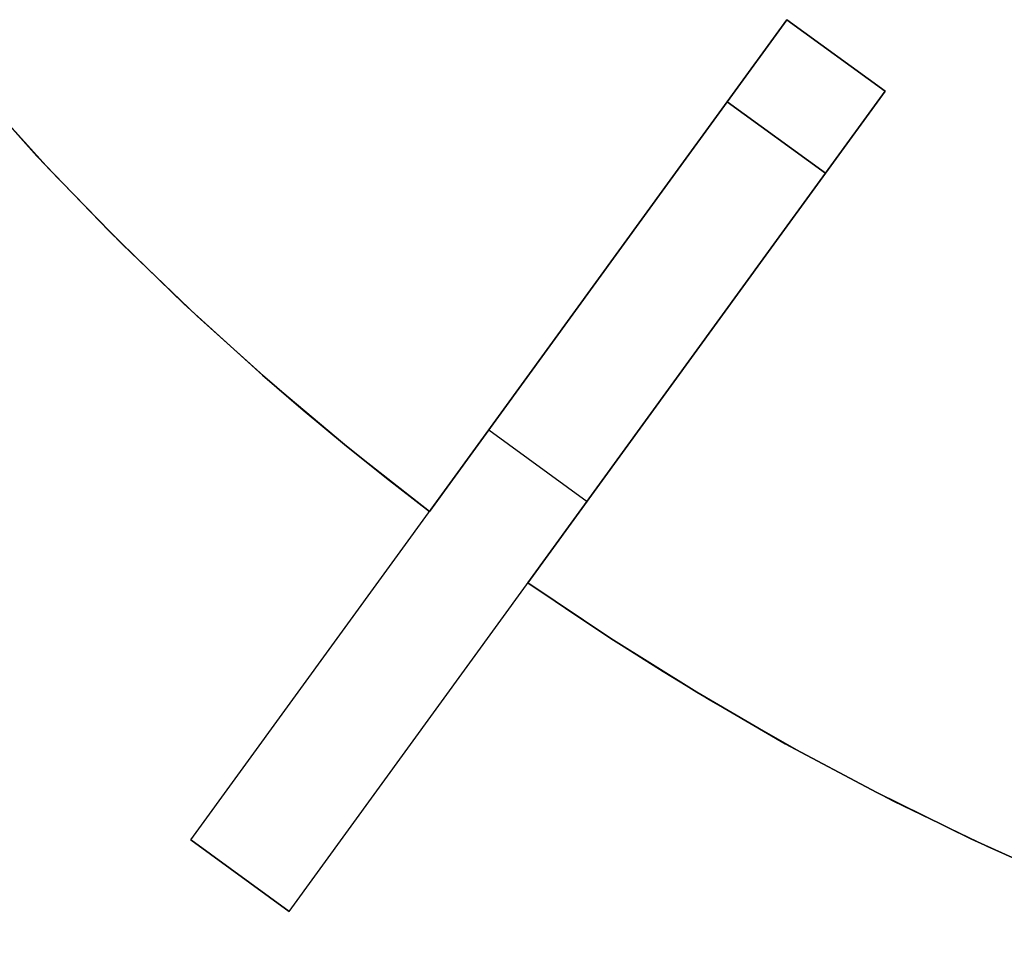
# Model space of a CAD drawing. Header units: millimetres. Extents: x 390 to 1070, y -130 to 550.
# Tile 2 of 57: x 508 to 606, y -73 to 19. Entities that reach past the tile are written whole.
import ezdxf

# ---------------------------------------------------------------- set-up
doc = ezdxf.new("R2010")
doc.units = ezdxf.units.MM

msp = doc.modelspace()

# ---------------------------------------------------------------- linework, layer by layer
at = {"extrusion": (2.27273e-05, -3.59965e-06, 1)}
for points in [[(520.774, 277.983), (518.55, 270.713), (516.578, 263.371), (514.862, 255.965), (513.402, 248.504), (512.201, 240.997), (511.26, 233.453), (510.58, 225.882), (510.162, 218.291), (510.007, 210.69), (510.115, 203.089), (510.485, 195.495), (511.117, 187.919), (512.01, 180.37), (513.164, 172.856), (514.577, 165.386), (516.247, 157.969), (518.172, 150.615), (520.351, 143.331), (522.779, 136.127), (525.455, 129.012), (528.376, 121.993), (531.537, 115.079), (534.935, 108.278), (538.566, 101.599), (542.425, 95.049), (546.509, 88.637), (550.812, 82.369), (555.328, 76.254), (560.053, 70.299), (564.982, 64.51), (570.107, 58.896), (575.423, 53.461), (580.924, 48.214), (586.603, 43.159), (592.453, 38.304), (598.467, 33.654), (604.638, 29.215), (610.959, 24.991), (617.423, 20.989), (624.02, 17.212), (630.744, 13.665), (637.587, 10.352), (644.54, 7.279), (651.595, 4.447), (658.744, 1.86), (665.978, -0.478), (673.288, -2.564), (680.667, -4.397), (688.103, -5.974), (695.591, -7.292), (703.119, -8.352), (710.679, -9.15), (718.262, -9.687), (725.859, -9.962), (733.462, -9.974), (741.06, -9.723), (748.645, -9.21), (756.207, -8.435), (763.739, -7.399), (771.23, -6.104), (778.672, -4.551), (786.056, -2.741), (793.373, -0.678), (800.614, 1.637), (807.771, 4.201), (814.835, 7.011), (821.797, 10.063), (828.65, 13.354), (835.386, 16.88), (841.995, 20.636), (848.471, 24.618), (854.805, 28.822), (860.991, 33.242), (867.019, 37.873), (872.885, 42.71), (878.579, 47.746), (884.097, 52.976), (889.43, 58.394), (894.573, 63.993), (899.519, 69.766), (904.263, 75.706), (908.799, 81.807), (913.121, 88.061), (917.225, 94.461), (921.105, 100.998), (924.757, 107.666), (928.176, 114.456), (931.359, 121.36), (934.301, 128.369), (937, 135.477), (939.451, 142.673), (941.652, 149.95), (943.601, 157.298), (945.294, 164.709), (946.73, 172.175), (947.908, 179.685), (948.825, 187.232), (949.481, 194.806), (949.875, 202.398), (950.006, 209.999)], [(520.766, 277.984), (518.542, 270.714), (516.57, 263.372), (514.854, 255.966), (513.394, 248.505), (512.193, 240.999), (511.252, 233.455), (510.572, 225.883), (510.154, 218.292), (509.999, 210.691), (510.107, 203.09), (510.477, 195.497), (511.109, 187.921), (512.003, 180.371), (513.156, 172.857), (514.569, 165.387), (516.239, 157.971), (518.164, 150.616), (520.343, 143.333), (522.771, 136.129), (525.447, 129.013), (528.368, 121.994), (531.529, 115.08), (534.927, 108.279), (538.558, 101.6), (542.417, 95.051), (546.501, 88.638), (550.804, 82.371), (555.32, 76.256), (560.046, 70.3), (564.974, 64.512), (570.099, 58.897), (575.415, 53.462), (580.916, 48.215), (586.595, 43.161), (592.445, 38.306), (598.459, 33.656), (604.63, 29.216), (610.952, 24.992), (617.415, 20.99), (624.012, 17.213), (630.737, 13.666), (637.579, 10.354), (644.532, 7.28), (651.588, 4.448), (658.736, 1.862), (665.97, -0.476), (673.281, -2.563), (680.659, -4.396), (688.096, -5.972), (695.583, -7.291), (703.111, -8.35), (710.671, -9.149), (718.254, -9.686), (725.852, -9.961), (733.454, -9.973), (741.052, -9.722), (748.637, -9.209), (756.2, -8.434), (763.731, -7.398), (771.222, -6.103), (778.664, -4.55), (786.048, -2.74), (793.365, -0.676), (800.606, 1.639), (807.763, 4.203), (814.827, 7.012), (821.789, 10.064), (828.642, 13.355), (835.378, 16.881), (841.987, 20.637), (848.463, 24.619), (854.797, 28.823), (860.983, 33.243), (867.011, 37.874), (872.877, 42.711), (878.571, 47.747), (884.089, 52.978), (889.422, 58.395), (894.565, 63.994), (899.511, 69.767), (904.255, 75.708), (908.791, 81.808), (913.113, 88.062), (917.217, 94.462), (921.097, 100.999), (924.749, 107.667), (928.168, 114.457), (931.351, 121.361), (934.294, 128.371), (936.992, 135.478), (939.443, 142.674), (941.644, 149.951), (943.593, 157.299), (945.286, 164.711), (946.722, 172.176), (947.9, 179.686), (948.817, 187.233), (949.473, 194.807), (949.867, 202.399), (949.998, 210)]]:
    msp.add_lwpolyline(points, dxfattribs=at)
at = {"extrusion": (-2.27273e-05, 3.59965e-06, 1)}
for points in [[(949.994, 210.001), (949.863, 202.4), (949.469, 194.808), (948.813, 187.234), (947.896, 179.687), (946.718, 172.177), (945.282, 164.711), (943.589, 157.3), (941.64, 149.951), (939.439, 142.675), (936.988, 135.479), (934.29, 128.371), (931.347, 121.362), (928.164, 114.458), (924.745, 107.668), (921.093, 101), (917.213, 94.463), (913.109, 88.063), (908.787, 81.809), (904.251, 75.708), (899.507, 69.768), (894.561, 63.995), (889.418, 58.396), (884.085, 52.978), (878.567, 47.748), (872.873, 42.712), (867.007, 37.875), (860.979, 33.244), (854.793, 28.824), (848.459, 24.62), (841.983, 20.638), (835.374, 16.881), (828.638, 13.356), (821.785, 10.065), (814.823, 7.013), (807.759, 4.203), (800.602, 1.639), (793.361, -0.676), (786.044, -2.739), (778.66, -4.549), (771.218, -6.102), (763.727, -7.398), (756.196, -8.433), (748.633, -9.208), (741.048, -9.721), (733.45, -9.972), (725.848, -9.96), (718.25, -9.685), (710.667, -9.148), (703.107, -8.35), (695.579, -7.291), (688.092, -5.972), (680.655, -4.395), (673.277, -2.562), (665.966, -0.476), (658.732, 1.862), (651.584, 4.449), (644.528, 7.28), (637.575, 10.354), (630.733, 13.667), (624.008, 17.213), (617.411, 20.99), (610.948, 24.993), (604.626, 29.217), (598.455, 33.656), (592.441, 38.306), (586.591, 43.161), (580.912, 48.216), (575.411, 53.463), (570.095, 58.897), (564.97, 64.512), (560.042, 70.301), (555.316, 76.256), (550.8, 82.371), (546.497, 88.639), (542.413, 95.051), (538.554, 101.601), (534.923, 108.28), (531.525, 115.081), (528.364, 121.995), (525.443, 129.014), (522.767, 136.129), (520.339, 143.333), (518.16, 150.617), (516.235, 157.971), (514.565, 165.388), (513.152, 172.858), (511.999, 180.372), (511.105, 187.921), (510.473, 195.497), (510.103, 203.091), (509.995, 210.692), (510.15, 218.293), (510.568, 225.884), (511.248, 233.455), (512.189, 240.999), (513.39, 248.506), (514.85, 255.967), (516.566, 263.373), (518.538, 270.715), (520.762, 277.985)], [(950.002, 210), (949.871, 202.399), (949.477, 194.806), (948.821, 187.233), (947.904, 179.686), (946.726, 172.175), (945.29, 164.71), (943.597, 157.299), (941.648, 149.95), (939.447, 142.674), (936.996, 135.477), (934.297, 128.37), (931.355, 121.36), (928.172, 114.456), (924.753, 107.666), (921.101, 100.999), (917.221, 94.461), (913.117, 88.062), (908.795, 81.808), (904.259, 75.707), (899.515, 69.766), (894.569, 63.993), (889.426, 58.395), (884.093, 52.977), (878.575, 47.747), (872.881, 42.71), (867.015, 37.874), (860.987, 33.243), (854.801, 28.822), (848.467, 24.619), (841.991, 20.636), (835.382, 16.88), (828.646, 13.355), (821.793, 10.064), (814.831, 7.012), (807.767, 4.202), (800.61, 1.638), (793.369, -0.677), (786.052, -2.741), (778.668, -4.55), (771.226, -6.104), (763.735, -7.399), (756.203, -8.435), (748.641, -9.209), (741.056, -9.722), (733.458, -9.973), (725.855, -9.961), (718.258, -9.687), (710.675, -9.15), (703.115, -8.351), (695.587, -7.292), (688.099, -5.973), (680.663, -4.396), (673.284, -2.564), (665.974, -0.477), (658.74, 1.861), (651.591, 4.447), (644.536, 7.279), (637.583, 10.353), (630.74, 13.665), (624.016, 17.212), (617.419, 20.989), (610.955, 24.992), (604.634, 29.215), (598.463, 33.655), (592.449, 38.305), (586.599, 43.16), (580.92, 48.214), (575.419, 53.462), (570.103, 58.896), (564.978, 64.511), (560.049, 70.3), (555.324, 76.255), (550.808, 82.37), (546.505, 88.638), (542.421, 95.05), (538.562, 101.6), (534.931, 108.279), (531.533, 115.079), (528.372, 121.993), (525.451, 129.012), (522.775, 136.128), (520.347, 143.332), (518.168, 150.615), (516.243, 157.97), (514.573, 165.386), (513.16, 172.856), (512.006, 180.371), (511.113, 187.92), (510.481, 195.496), (510.111, 203.089), (510.003, 210.691), (510.158, 218.292), (510.576, 225.882), (511.256, 233.454), (512.197, 240.998), (513.398, 248.505), (514.858, 255.966), (516.574, 263.371), (518.546, 270.714), (520.77, 277.983)]]:
    msp.add_lwpolyline(points, dxfattribs=at)
at = {"extrusion": (0.809017, -0.587785, 5.99389e-15)}
msp.add_lwpolyline([(358.977, 111.995), (359, 113.361), (359.07, 114.725), (359.187, 116.086), (359.349, 117.442), (359.558, 118.791), (359.813, 120.133), (360.114, 121.466), (360.46, 122.787), (360.851, 124.096), (361.286, 125.39), (361.766, 126.669), (362.288, 127.931), (362.854, 129.174), (363.461, 130.398), (364.11, 131.599), (364.8, 132.778), (365.53, 133.933), (366.298, 135.062), (367.105, 136.164), (367.948, 137.239), (368.828, 138.283), (369.743, 139.297), (370.693, 140.279), (371.675, 141.228), (372.689, 142.144), (373.733, 143.023), (374.807, 143.867), (375.91, 144.674), (377.039, 145.442), (378.193, 146.172), (379.372, 146.861), (380.574, 147.51), (381.797, 148.118), (383.041, 148.683), (384.303, 149.206), (385.582, 149.685), (386.876, 150.121), (388.185, 150.512), (389.506, 150.858), (390.839, 151.158), (392.18, 151.413), (393.53, 151.622), (394.886, 151.785), (396.247, 151.902), (397.611, 151.972), (398.977, 151.995)], dxfattribs=at)
at = {"extrusion": (0.809017, -0.587785, -3.33769e-15)}
msp.add_lwpolyline([(398.977, -328.005), (397.611, -327.982), (396.247, -327.912), (394.886, -327.795), (393.53, -327.632), (392.18, -327.423), (390.839, -327.168), (389.506, -326.868), (388.185, -326.522), (386.876, -326.131), (385.582, -325.695), (384.303, -325.216), (383.041, -324.693), (381.797, -324.128), (380.574, -323.52), (379.372, -322.871), (378.193, -322.182), (377.039, -321.452), (375.91, -320.684), (374.807, -319.877), (373.733, -319.033), (372.689, -318.154), (371.675, -317.238), (370.693, -316.289), (369.743, -315.307), (368.828, -314.293), (367.948, -313.249), (367.105, -312.174), (366.298, -311.072), (365.53, -309.943), (364.8, -308.788), (364.11, -307.609), (363.461, -306.408), (362.854, -305.184), (362.288, -303.941), (361.766, -302.679), (361.286, -301.4), (360.851, -300.106), (360.46, -298.797), (360.114, -297.476), (359.813, -296.143), (359.558, -294.801), (359.349, -293.452), (359.187, -292.096), (359.07, -290.735), (359, -289.371), (358.977, -288.005)], dxfattribs=at)
at = {"extrusion": (0.809017, -0.587785, 1.56205e-15)}
msp.add_lwpolyline([(358.977, 111.995), (359, 113.361), (359.07, 114.725), (359.187, 116.086), (359.349, 117.442), (359.558, 118.791), (359.813, 120.133), (360.114, 121.466), (360.46, 122.787), (360.851, 124.096), (361.286, 125.39), (361.766, 126.669), (362.288, 127.931), (362.854, 129.174), (363.461, 130.398), (364.11, 131.599), (364.8, 132.778), (365.53, 133.933), (366.298, 135.062), (367.105, 136.164), (367.948, 137.239), (368.828, 138.283), (369.743, 139.297), (370.693, 140.279), (371.675, 141.228), (372.689, 142.144), (373.733, 143.023), (374.807, 143.867), (375.91, 144.674), (377.039, 145.442), (378.193, 146.172), (379.372, 146.861), (380.574, 147.51), (381.797, 148.118), (383.041, 148.683), (384.303, 149.206), (385.582, 149.685), (386.876, 150.121), (388.185, 150.512), (389.506, 150.858), (390.839, 151.158), (392.18, 151.413), (393.53, 151.622), (394.886, 151.785), (396.247, 151.902), (397.611, 151.972), (398.977, 151.995)], dxfattribs=at)
at = {"extrusion": (0.809017, -0.587785, -2.55054e-16)}
msp.add_lwpolyline([(358.977, -288.005), (359, -289.371), (359.07, -290.735), (359.187, -292.096), (359.349, -293.452), (359.558, -294.801), (359.813, -296.143), (360.114, -297.476), (360.46, -298.797), (360.851, -300.106), (361.286, -301.4), (361.766, -302.679), (362.288, -303.941), (362.854, -305.184), (363.461, -306.408), (364.11, -307.609), (364.8, -308.788), (365.53, -309.943), (366.298, -311.072), (367.105, -312.174), (367.948, -313.249), (368.828, -314.293), (369.743, -315.307), (370.693, -316.289), (371.675, -317.238), (372.689, -318.154), (373.733, -319.033), (374.807, -319.877), (375.91, -320.684), (377.039, -321.452), (378.193, -322.182), (379.372, -322.871), (380.574, -323.52), (381.797, -324.128), (383.041, -324.693), (384.303, -325.216), (385.582, -325.695), (386.876, -326.131), (388.185, -326.522), (389.506, -326.868), (390.839, -327.168), (392.18, -327.423), (393.53, -327.632), (394.886, -327.795), (396.247, -327.912), (397.611, -327.982), (398.977, -328.005)], dxfattribs=at)
at = {"extrusion": (0.809017, -0.587785, 3.41372e-15)}
msp.add_lwpolyline([(398.977, 151.995), (397.611, 151.972), (396.247, 151.902), (394.886, 151.785), (393.53, 151.622), (392.18, 151.413), (390.839, 151.158), (389.506, 150.858), (388.185, 150.512), (386.876, 150.121), (385.582, 149.685), (384.303, 149.206), (383.041, 148.683), (381.797, 148.118), (380.574, 147.51), (379.372, 146.861), (378.193, 146.172), (377.039, 145.442), (375.91, 144.674), (374.807, 143.867), (373.733, 143.023), (372.689, 142.144), (371.675, 141.228), (370.693, 140.279), (369.743, 139.297), (368.828, 138.283), (367.948, 137.239), (367.105, 136.164), (366.298, 135.062), (365.53, 133.933), (364.8, 132.778), (364.11, 131.599), (363.461, 130.398), (362.854, 129.174), (362.288, 127.931), (361.766, 126.669), (361.286, 125.39), (360.851, 124.096), (360.46, 122.787), (360.114, 121.466), (359.813, 120.133), (359.558, 118.791), (359.349, 117.442), (359.187, 116.086), (359.07, 114.725), (359, 113.361), (358.977, 111.995)], dxfattribs=at)
for points in [[(548.846, -29.13), (541.091, -23.052), (533.442, -16.638), (525.918, -9.888), (518.539, -2.801), (511.324, 4.62), (504.295, 12.371), (500.855, 16.37), (497.47, 20.449), (494.14, 24.608), (490.87, 28.846)], [(548.846, -29.13), (541.091, -23.052), (533.442, -16.638), (525.918, -9.888), (518.539, -2.801), (511.324, 4.62), (504.295, 12.371), (500.855, 16.37), (497.47, 20.449), (494.14, 24.608), (490.87, 28.846)], [(548.846, -29.13), (544.608, -25.86), (540.449, -22.53), (536.37, -19.145), (532.371, -15.705), (524.62, -8.676), (517.199, -1.461), (510.112, 5.918), (503.362, 13.442), (496.948, 21.091), (490.87, 28.846)], [(548.846, -29.13), (544.608, -25.86), (540.449, -22.53), (536.37, -19.145), (532.371, -15.705), (524.62, -8.676), (517.199, -1.461), (510.112, 5.918), (503.362, 13.442), (496.948, 21.091), (490.87, 28.846)], [(490.87, 28.846), (496.948, 21.091), (503.362, 13.442), (510.112, 5.918), (517.199, -1.461), (524.62, -8.676), (532.371, -15.705), (536.37, -19.145), (540.449, -22.53), (544.608, -25.86), (548.846, -29.13)], [(490.87, 28.846), (496.948, 21.091), (503.362, 13.442), (510.112, 5.918), (517.199, -1.461), (524.62, -8.676), (532.371, -15.705), (536.37, -19.145), (540.449, -22.53), (544.608, -25.86), (548.846, -29.13)], [(548.846, -29.13), (541.091, -23.052), (533.442, -16.638), (525.918, -9.888), (518.539, -2.801), (511.324, 4.62), (504.295, 12.371), (500.855, 16.37), (497.47, 20.449), (494.14, 24.608), (490.87, 28.846)], [(490.87, 28.846), (496.948, 21.091), (503.362, 13.442), (510.112, 5.918), (517.199, -1.461), (524.62, -8.676), (532.371, -15.705), (536.37, -19.145), (540.449, -22.53), (544.608, -25.86), (548.846, -29.13)], [(490.87, 28.846), (496.948, 21.091), (503.362, 13.442), (510.112, 5.918), (517.199, -1.461), (524.62, -8.676), (532.371, -15.705), (536.37, -19.145), (540.449, -22.53), (544.608, -25.86), (548.846, -29.13)], [(525.299, -61.539), (584.077, 19.363)], [(584.077, 19.363), (572.322, 3.182)], [(572.322, 3.182), (584.077, 19.363)], [(584.077, 19.363), (572.322, 3.182)], [(572.322, 3.182), (584.077, 19.363)], [(584.077, 19.363), (572.322, 3.182)], [(572.322, 3.182), (584.077, 19.363)], [(584.077, 19.363), (593.786, 12.309)], [(584.077, 19.363), (593.786, 12.309)], [(584.077, 19.363), (593.786, 12.309)], [(584.077, 19.363), (593.786, 12.309)], [(584.077, 19.363), (593.786, 12.309)], [(584.077, 19.363), (593.786, 12.309)], [(584.077, 19.363), (593.786, 12.309)], [(584.077, 19.363), (593.786, 12.309)], [(593.786, 12.309), (584.077, 19.363)], [(593.786, 12.309), (584.077, 19.363)], [(593.786, 12.309), (584.077, 19.363)], [(593.786, 12.309), (584.077, 19.363)], [(535.007, -68.592), (593.786, 12.309)], [(582.03, -3.871), (593.786, 12.309)], [(593.786, 12.309), (582.03, -3.871)], [(582.03, -3.871), (593.786, 12.309)], [(593.786, 12.309), (582.03, -3.871)], [(582.03, -3.871), (593.786, 12.309)], [(593.786, 12.309), (582.03, -3.871)], [(578.2, 11.272), (587.908, 4.219)], [(578.2, 11.272), (587.908, 4.219)], [(587.908, 4.219), (578.2, 11.272)], [(572.322, 3.182), (548.846, -29.13)], [(548.846, -29.13), (572.322, 3.182)], [(572.322, 3.182), (548.846, -29.13)], [(548.846, -29.13), (572.322, 3.182)], [(572.322, 3.182), (548.846, -29.13)], [(548.846, -29.13), (572.322, 3.182)], [(558.554, -36.183), (582.03, -3.871)], [(582.03, -3.871), (558.554, -36.183)], [(558.554, -36.183), (582.03, -3.871)], [(582.03, -3.871), (558.554, -36.183)], [(558.554, -36.183), (582.03, -3.871)], [(582.03, -3.871), (558.554, -36.183)], [(554.688, -21.088), (564.396, -28.142)], [(554.688, -21.088), (564.396, -28.142)], [(631.607, -73.406), (622.354, -70.022), (613.097, -66.286), (603.856, -62.19), (594.648, -57.731), (585.493, -52.903), (576.412, -47.703), (571.905, -44.963), (567.425, -42.13), (562.974, -39.203), (558.554, -36.183)], [(631.607, -73.406), (622.354, -70.022), (613.097, -66.286), (603.856, -62.19), (594.648, -57.731), (585.493, -52.903), (576.412, -47.703), (571.905, -44.963), (567.425, -42.13), (562.974, -39.203), (558.554, -36.183)], [(631.607, -73.406), (626.566, -71.605), (621.582, -69.724), (616.656, -67.765), (611.791, -65.729), (602.246, -61.439), (592.959, -56.87), (583.939, -52.042), (575.194, -46.973), (566.731, -41.681), (558.554, -36.183)], [(631.607, -73.406), (626.566, -71.605), (621.582, -69.724), (616.656, -67.765), (611.791, -65.729), (602.246, -61.439), (592.959, -56.87), (583.939, -52.042), (575.194, -46.973), (566.731, -41.681), (558.554, -36.183)], [(558.554, -36.183), (566.731, -41.681), (575.194, -46.973), (583.939, -52.042), (592.959, -56.87), (602.246, -61.439), (611.791, -65.729), (616.656, -67.765), (621.582, -69.724), (626.566, -71.605), (631.607, -73.406)], [(558.554, -36.183), (566.731, -41.681), (575.194, -46.973), (583.939, -52.042), (592.959, -56.87), (602.246, -61.439), (611.791, -65.729), (616.656, -67.765), (621.582, -69.724), (626.566, -71.605), (631.607, -73.406)], [(631.607, -73.406), (622.354, -70.022), (613.097, -66.286), (603.856, -62.19), (594.648, -57.731), (585.493, -52.903), (576.412, -47.703), (571.905, -44.963), (567.425, -42.13), (562.974, -39.203), (558.554, -36.183)], [(558.554, -36.183), (566.731, -41.681), (575.194, -46.973), (583.939, -52.042), (592.959, -56.87), (602.246, -61.439), (611.791, -65.729), (616.656, -67.765), (621.582, -69.724), (626.566, -71.605), (631.607, -73.406)], [(558.554, -36.183), (566.731, -41.681), (575.194, -46.973), (583.939, -52.042), (592.959, -56.87), (602.246, -61.439), (611.791, -65.729), (616.656, -67.765), (621.582, -69.724), (626.566, -71.605), (631.607, -73.406)], [(525.299, -61.539), (535.007, -68.592)], [(525.299, -61.539), (535.007, -68.592)], [(535.007, -68.592), (525.299, -61.539)]]:
    msp.add_lwpolyline(points)
at = {"extrusion": (0.809017, -0.587785, -4.21656e-15)}
msp.add_lwpolyline([(368.977, 271.995), (368.294, 271.983), (367.612, 271.948), (366.932, 271.89), (366.253, 271.809), (365.579, 271.704), (364.908, 271.577), (364.242, 271.426), (363.581, 271.253), (362.927, 271.058), (362.279, 270.84), (361.64, 270.601), (361.009, 270.339), (360.387, 270.056), (359.776, 269.753), (359.175, 269.428), (358.585, 269.083), (358.008, 268.719), (357.443, 268.334), (356.892, 267.931), (356.355, 267.509), (355.833, 267.069), (355.326, 266.612), (354.835, 266.137), (354.36, 265.646), (353.903, 265.139), (353.463, 264.617), (353.041, 264.08), (352.637, 263.529), (352.253, 262.964), (351.888, 262.387), (351.544, 261.797), (351.219, 261.196), (350.915, 260.585), (350.633, 259.963), (350.371, 259.332), (350.132, 258.693), (349.914, 258.045), (349.718, 257.391), (349.545, 256.73), (349.395, 256.064), (349.268, 255.393), (349.163, 254.718), (349.082, 254.04), (349.023, 253.36), (348.988, 252.678), (348.977, 251.995)], dxfattribs=at)
at = {"extrusion": (0.809017, -0.587785, 7.29837e-15)}
msp.add_lwpolyline([(348.977, -428.005), (348.988, -428.688), (349.023, -429.37), (349.082, -430.05), (349.163, -430.728), (349.268, -431.403), (349.395, -432.074), (349.545, -432.74), (349.718, -433.401), (349.914, -434.055), (350.132, -434.703), (350.371, -435.342), (350.633, -435.973), (350.915, -436.595), (351.219, -437.206), (351.544, -437.807), (351.888, -438.397), (352.253, -438.974), (352.637, -439.539), (353.041, -440.09), (353.463, -440.627), (353.903, -441.149), (354.36, -441.656), (354.835, -442.147), (355.326, -442.622), (355.833, -443.079), (356.355, -443.519), (356.892, -443.941), (357.443, -444.344), (358.008, -444.729), (358.585, -445.093), (359.175, -445.438), (359.776, -445.763), (360.387, -446.066), (361.009, -446.349), (361.64, -446.611), (362.279, -446.85), (362.927, -447.068), (363.581, -447.263), (364.242, -447.436), (364.908, -447.587), (365.579, -447.714), (366.253, -447.819), (366.932, -447.9), (367.612, -447.958), (368.294, -447.993), (368.977, -448.005)], dxfattribs=at)
at = {"extrusion": (0.809017, -0.587785, 6.21943e-15)}
msp.add_lwpolyline([(348.977, 251.995), (348.988, 252.678), (349.023, 253.36), (349.082, 254.04), (349.163, 254.718), (349.268, 255.393), (349.395, 256.064), (349.545, 256.73), (349.718, 257.391), (349.914, 258.045), (350.132, 258.693), (350.371, 259.332), (350.633, 259.963), (350.915, 260.585), (351.219, 261.196), (351.544, 261.797), (351.888, 262.387), (352.253, 262.964), (352.637, 263.529), (353.041, 264.08), (353.463, 264.617), (353.903, 265.139), (354.36, 265.646), (354.835, 266.137), (355.326, 266.612), (355.833, 267.069), (356.355, 267.509), (356.892, 267.931), (357.443, 268.334), (358.008, 268.719), (358.585, 269.083), (359.175, 269.428), (359.776, 269.753), (360.387, 270.056), (361.009, 270.339), (361.64, 270.601), (362.279, 270.84), (362.927, 271.058), (363.581, 271.253), (364.242, 271.426), (364.908, 271.577), (365.579, 271.704), (366.253, 271.809), (366.932, 271.89), (367.612, 271.948), (368.294, 271.983), (368.977, 271.995)], dxfattribs=at)
at = {"extrusion": (0.809017, -0.587785, 1.37568e-15)}
msp.add_lwpolyline([(368.977, -448.005), (368.294, -447.993), (367.612, -447.958), (366.932, -447.9), (366.253, -447.819), (365.579, -447.714), (364.908, -447.587), (364.242, -447.436), (363.581, -447.263), (362.927, -447.068), (362.279, -446.85), (361.64, -446.611), (361.009, -446.349), (360.387, -446.066), (359.776, -445.763), (359.175, -445.438), (358.585, -445.093), (358.008, -444.729), (357.443, -444.344), (356.892, -443.941), (356.355, -443.519), (355.833, -443.079), (355.326, -442.622), (354.835, -442.147), (354.36, -441.656), (353.903, -441.149), (353.463, -440.627), (353.041, -440.09), (352.637, -439.539), (352.253, -438.974), (351.888, -438.397), (351.544, -437.807), (351.219, -437.206), (350.915, -436.595), (350.633, -435.973), (350.371, -435.342), (350.132, -434.703), (349.914, -434.055), (349.718, -433.401), (349.545, -432.74), (349.395, -432.074), (349.268, -431.403), (349.163, -430.728), (349.082, -430.05), (349.023, -429.37), (348.988, -428.688), (348.977, -428.005)], dxfattribs=at)
at = {"extrusion": (0.809017, -0.587785, 1.2019e-14)}
msp.add_lwpolyline([(348.977, 251.995), (348.988, 252.678), (349.023, 253.36), (349.082, 254.04), (349.163, 254.718), (349.268, 255.393), (349.395, 256.064), (349.545, 256.73), (349.718, 257.391), (349.914, 258.045), (350.132, 258.693), (350.371, 259.332), (350.633, 259.963), (350.915, 260.585), (351.219, 261.196), (351.544, 261.797), (351.888, 262.387), (352.253, 262.964), (352.637, 263.529), (353.041, 264.08), (353.463, 264.617), (353.903, 265.139), (354.36, 265.646), (354.835, 266.137), (355.326, 266.612), (355.833, 267.069), (356.355, 267.509), (356.892, 267.931), (357.443, 268.334), (358.008, 268.719), (358.585, 269.083), (359.175, 269.428), (359.776, 269.753), (360.387, 270.056), (361.009, 270.339), (361.64, 270.601), (362.279, 270.84), (362.927, 271.058), (363.581, 271.253), (364.242, 271.426), (364.908, 271.577), (365.579, 271.704), (366.253, 271.809), (366.932, 271.89), (367.612, 271.948), (368.294, 271.983), (368.977, 271.995)], dxfattribs=at)
at = {"extrusion": (0.809017, -0.587785, 9.32295e-15)}
msp.add_lwpolyline([(368.977, -448.005), (368.294, -447.993), (367.612, -447.958), (366.932, -447.9), (366.253, -447.819), (365.579, -447.714), (364.908, -447.587), (364.242, -447.436), (363.581, -447.263), (362.927, -447.068), (362.279, -446.85), (361.64, -446.611), (361.009, -446.349), (360.387, -446.066), (359.776, -445.763), (359.175, -445.438), (358.585, -445.093), (358.008, -444.729), (357.443, -444.344), (356.892, -443.941), (356.355, -443.519), (355.833, -443.079), (355.326, -442.622), (354.835, -442.147), (354.36, -441.656), (353.903, -441.149), (353.463, -440.627), (353.041, -440.09), (352.637, -439.539), (352.253, -438.974), (351.888, -438.397), (351.544, -437.807), (351.219, -437.206), (350.915, -436.595), (350.633, -435.973), (350.371, -435.342), (350.132, -434.703), (349.914, -434.055), (349.718, -433.401), (349.545, -432.74), (349.395, -432.074), (349.268, -431.403), (349.163, -430.728), (349.082, -430.05), (349.023, -429.37), (348.988, -428.688), (348.977, -428.005)], dxfattribs=at)
at = {"extrusion": (1, 0, 0)}
for points in [[(19.363, -288.005), (19.363, -268.005)], [(19.363, -256.005), (19.363, -12.005)], [(19.363, -0.005), (19.363, 79.995)], [(19.363, 91.995), (19.363, 111.995)], [(15.836, -268.005), (15.836, -288.005)], [(15.836, -12.005), (15.836, -256.005)], [(15.836, 79.995), (15.836, -0.005)], [(15.836, 111.995), (15.836, 91.995)], [(12.309, -268.005), (12.309, -288.005)], [(12.309, -12.005), (12.309, -256.005)], [(12.309, 79.995), (12.309, -0.005)], [(12.309, 111.995), (12.309, 91.995)], [(3.182, 225.537), (3.182, 91.995)], [(3.182, 79.995), (3.182, -0.005)], [(3.182, -12.005), (3.182, -256.005)], [(3.182, -268.005), (3.182, -401.547)], [(-3.871, 225.537), (-3.871, 91.995)], [(-3.871, 79.995), (-3.871, -0.005)], [(-3.871, -12.005), (-3.871, -256.005)], [(-3.871, -268.005), (-3.871, -401.547)], [(-29.13, -12.005), (-29.13, -0.005)], [(-29.13, 79.995), (-29.13, 91.995)], [(-29.13, -268.005), (-29.13, -256.005)], [(-36.183, -12.005), (-36.183, -0.005)], [(-36.183, 79.995), (-36.183, 91.995)], [(-36.183, -268.005), (-36.183, -256.005)], [(-61.539, 161.995), (-61.539, -338.005)], [(-65.066, -338.005), (-65.066, 161.995)], [(-68.592, -338.005), (-68.592, 161.995)]]:
    msp.add_lwpolyline(points, dxfattribs=at)
at = {"extrusion": (0.809017, -0.587785, -3.08263e-15)}
msp.add_lwpolyline([(348.977, 251.995), (348.953, 250.629), (348.884, 249.265), (348.767, 247.904), (348.604, 246.548), (348.395, 245.199), (348.14, 243.857), (347.839, 242.524), (347.493, 241.203), (347.103, 239.894), (346.667, 238.6), (346.188, 237.321), (345.665, 236.059), (345.1, 234.816), (344.492, 233.592), (343.843, 232.391), (343.154, 231.212), (342.424, 230.057), (341.656, 228.928), (340.849, 227.826), (340.005, 226.751), (339.125, 225.707), (338.21, 224.693), (337.261, 223.711), (336.279, 222.762), (335.265, 221.846), (334.22, 220.967), (333.146, 220.123), (332.044, 219.316), (330.915, 218.548), (329.76, 217.818), (328.581, 217.129), (327.379, 216.48), (326.156, 215.872), (324.913, 215.307), (323.651, 214.784), (322.372, 214.305), (321.077, 213.869), (319.769, 213.478), (318.447, 213.132), (317.115, 212.832), (315.773, 212.577), (314.423, 212.368), (313.067, 212.205), (311.706, 212.088), (310.342, 212.018), (308.977, 211.995)], dxfattribs=at)
at = {"extrusion": (0.809017, -0.587785, -2.48216e-15)}
msp.add_lwpolyline([(308.977, -388.005), (310.342, -388.028), (311.706, -388.098), (313.067, -388.215), (314.423, -388.378), (315.773, -388.587), (317.115, -388.842), (318.447, -389.142), (319.769, -389.488), (321.077, -389.879), (322.372, -390.315), (323.651, -390.794), (324.913, -391.317), (326.156, -391.882), (327.379, -392.49), (328.581, -393.139), (329.76, -393.828), (330.915, -394.558), (332.044, -395.326), (333.146, -396.133), (334.22, -396.977), (335.265, -397.856), (336.279, -398.772), (337.261, -399.721), (338.21, -400.703), (339.125, -401.717), (340.005, -402.761), (340.849, -403.836), (341.656, -404.938), (342.424, -406.067), (343.154, -407.222), (343.843, -408.401), (344.492, -409.602), (345.1, -410.826), (345.665, -412.069), (346.188, -413.331), (346.667, -414.61), (347.103, -415.904), (347.493, -417.213), (347.839, -418.534), (348.14, -419.867), (348.395, -421.209), (348.604, -422.558), (348.767, -423.914), (348.884, -425.275), (348.953, -426.639), (348.977, -428.005)], dxfattribs=at)
at = {"extrusion": (0.809017, -0.587785, -7.52456e-16)}
msp.add_lwpolyline([(348.977, 251.995), (348.953, 250.629), (348.884, 249.265), (348.767, 247.904), (348.604, 246.548), (348.395, 245.199), (348.14, 243.857), (347.839, 242.524), (347.493, 241.203), (347.103, 239.894), (346.667, 238.6), (346.188, 237.321), (345.665, 236.059), (345.1, 234.816), (344.492, 233.592), (343.843, 232.391), (343.154, 231.212), (342.424, 230.057), (341.656, 228.928), (340.849, 227.826), (340.005, 226.751), (339.125, 225.707), (338.21, 224.693), (337.261, 223.711), (336.279, 222.762), (335.265, 221.846), (334.22, 220.967), (333.146, 220.123), (332.044, 219.316), (330.915, 218.548), (329.76, 217.818), (328.581, 217.129), (327.379, 216.48), (326.156, 215.872), (324.913, 215.307), (323.651, 214.784), (322.372, 214.305), (321.077, 213.869), (319.769, 213.478), (318.447, 213.132), (317.115, 212.832), (315.773, 212.577), (314.423, 212.368), (313.067, 212.205), (311.706, 212.088), (310.342, 212.018), (308.977, 211.995)], dxfattribs=at)
at = {"extrusion": (0.809017, -0.587785, -2.78747e-15)}
msp.add_lwpolyline([(308.977, -388.005), (310.342, -388.028), (311.706, -388.098), (313.067, -388.215), (314.423, -388.378), (315.773, -388.587), (317.115, -388.842), (318.447, -389.142), (319.769, -389.488), (321.077, -389.879), (322.372, -390.315), (323.651, -390.794), (324.913, -391.317), (326.156, -391.882), (327.379, -392.49), (328.581, -393.139), (329.76, -393.828), (330.915, -394.558), (332.044, -395.326), (333.146, -396.133), (334.22, -396.977), (335.265, -397.856), (336.279, -398.772), (337.261, -399.721), (338.21, -400.703), (339.125, -401.717), (340.005, -402.761), (340.849, -403.836), (341.656, -404.938), (342.424, -406.067), (343.154, -407.222), (343.843, -408.401), (344.492, -409.602), (345.1, -410.826), (345.665, -412.069), (346.188, -413.331), (346.667, -414.61), (347.103, -415.904), (347.493, -417.213), (347.839, -418.534), (348.14, -419.867), (348.395, -421.209), (348.604, -422.558), (348.767, -423.914), (348.884, -425.275), (348.953, -426.639), (348.977, -428.005)], dxfattribs=at)
at = {"extrusion": (0.809017, -0.587785, 6.91443e-16)}
msp.add_lwpolyline([(308.977, 211.995), (310.342, 212.018), (311.706, 212.088), (313.067, 212.205), (314.423, 212.368), (315.773, 212.577), (317.115, 212.832), (318.447, 213.132), (319.769, 213.478), (321.077, 213.869), (322.372, 214.305), (323.651, 214.784), (324.913, 215.307), (326.156, 215.872), (327.379, 216.48), (328.581, 217.129), (329.76, 217.818), (330.915, 218.548), (332.044, 219.316), (333.146, 220.123), (334.22, 220.967), (335.265, 221.846), (336.279, 222.762), (337.261, 223.711), (338.21, 224.693), (339.125, 225.707), (340.005, 226.751), (340.849, 227.826), (341.656, 228.928), (342.424, 230.057), (343.154, 231.212), (343.843, 232.391), (344.492, 233.592), (345.1, 234.816), (345.665, 236.059), (346.188, 237.321), (346.667, 238.6), (347.103, 239.894), (347.493, 241.203), (347.839, 242.524), (348.14, 243.857), (348.395, 245.199), (348.604, 246.548), (348.767, 247.904), (348.884, 249.265), (348.953, 250.629), (348.977, 251.995)], dxfattribs=at)
at = {"extrusion": (0.809017, -0.587785, 6.23475e-15)}
msp.add_lwpolyline([(348.977, -428.005), (348.953, -426.639), (348.884, -425.275), (348.767, -423.914), (348.604, -422.558), (348.395, -421.209), (348.14, -419.867), (347.839, -418.534), (347.493, -417.213), (347.103, -415.904), (346.667, -414.61), (346.188, -413.331), (345.665, -412.069), (345.1, -410.826), (344.492, -409.602), (343.843, -408.401), (343.154, -407.222), (342.424, -406.067), (341.656, -404.938), (340.849, -403.836), (340.005, -402.761), (339.125, -401.717), (338.21, -400.703), (337.261, -399.721), (336.279, -398.772), (335.265, -397.856), (334.22, -396.977), (333.146, -396.133), (332.044, -395.326), (330.915, -394.558), (329.76, -393.828), (328.581, -393.139), (327.379, -392.49), (326.156, -391.882), (324.913, -391.317), (323.651, -390.794), (322.372, -390.315), (321.077, -389.879), (319.769, -389.488), (318.447, -389.142), (317.115, -388.842), (315.773, -388.587), (314.423, -388.378), (313.067, -388.215), (311.706, -388.098), (310.342, -388.028), (308.977, -388.005)], dxfattribs=at)
at = {"extrusion": (0.809017, -0.587785, -4.13157e-15)}
msp.add_lwpolyline([(308.977, 211.995), (307.27, 211.966), (305.565, 211.878), (303.864, 211.733), (302.168, 211.529), (300.481, 211.268), (298.804, 210.949), (297.139, 210.573), (295.487, 210.141), (293.851, 209.652), (292.233, 209.108), (290.634, 208.509), (289.057, 207.856), (287.503, 207.149), (285.974, 206.389), (284.471, 205.578), (282.998, 204.716), (281.554, 203.804), (280.143, 202.843), (278.765, 201.835), (277.422, 200.781), (276.117, 199.681), (274.849, 198.537), (273.621, 197.35), (272.435, 196.123), (271.291, 194.855), (270.191, 193.549), (269.137, 192.207), (268.128, 190.829), (267.168, 189.418), (266.256, 187.974), (265.394, 186.501), (264.583, 184.998), (263.823, 183.469), (263.116, 181.915), (262.463, 180.338), (261.864, 178.739), (261.32, 177.121), (260.831, 175.485), (260.398, 173.833), (260.023, 172.168), (259.704, 170.491), (259.443, 168.803), (259.239, 167.108), (259.093, 165.407), (259.006, 163.702), (258.977, 161.995)], dxfattribs=at)
at = {"extrusion": (0.809017, -0.587785, 3.79715e-16)}
msp.add_lwpolyline([(258.977, -338.005), (259.006, -339.712), (259.093, -341.417), (259.239, -343.118), (259.443, -344.813), (259.704, -346.501), (260.023, -348.178), (260.398, -349.843), (260.831, -351.495), (261.32, -353.131), (261.864, -354.749), (262.463, -356.348), (263.116, -357.925), (263.823, -359.479), (264.583, -361.008), (265.394, -362.511), (266.256, -363.984), (267.168, -365.428), (268.128, -366.839), (269.137, -368.217), (270.191, -369.559), (271.291, -370.865), (272.435, -372.133), (273.621, -373.36), (274.849, -374.547), (276.117, -375.691), (277.422, -376.791), (278.765, -377.845), (280.143, -378.853), (281.554, -379.814), (282.998, -380.726), (284.471, -381.588), (285.974, -382.399), (287.503, -383.159), (289.057, -383.866), (290.634, -384.519), (292.233, -385.118), (293.851, -385.662), (295.487, -386.151), (297.139, -386.583), (298.804, -386.959), (300.481, -387.278), (302.168, -387.539), (303.864, -387.743), (305.565, -387.888), (307.27, -387.976), (308.977, -388.005)], dxfattribs=at)
at = {"extrusion": (0.809017, -0.587785, -1.02518e-15)}
msp.add_lwpolyline([(258.977, 161.995), (259.006, 163.702), (259.093, 165.407), (259.239, 167.108), (259.443, 168.803), (259.704, 170.491), (260.023, 172.168), (260.398, 173.833), (260.831, 175.485), (261.32, 177.121), (261.864, 178.739), (262.463, 180.338), (263.116, 181.915), (263.823, 183.469), (264.583, 184.998), (265.394, 186.501), (266.256, 187.974), (267.168, 189.418), (268.128, 190.829), (269.137, 192.207), (270.191, 193.549), (271.291, 194.855), (272.435, 196.123), (273.621, 197.35), (274.849, 198.537), (276.117, 199.681), (277.422, 200.781), (278.765, 201.835), (280.143, 202.843), (281.554, 203.804), (282.998, 204.716), (284.471, 205.578), (285.974, 206.389), (287.503, 207.149), (289.057, 207.856), (290.634, 208.509), (292.233, 209.108), (293.851, 209.652), (295.487, 210.141), (297.139, 210.573), (298.804, 210.949), (300.481, 211.268), (302.168, 211.529), (303.864, 211.733), (305.565, 211.878), (307.27, 211.966), (308.977, 211.995)], dxfattribs=at)
at = {"extrusion": (0.809017, -0.587785, -2.30335e-15)}
msp.add_lwpolyline([(308.977, -388.005), (307.27, -387.976), (305.565, -387.888), (303.864, -387.743), (302.168, -387.539), (300.481, -387.278), (298.804, -386.959), (297.139, -386.583), (295.487, -386.151), (293.851, -385.662), (292.233, -385.118), (290.634, -384.519), (289.057, -383.866), (287.503, -383.159), (285.974, -382.399), (284.471, -381.588), (282.998, -380.726), (281.554, -379.814), (280.143, -378.853), (278.765, -377.845), (277.422, -376.791), (276.117, -375.691), (274.849, -374.547), (273.621, -373.36), (272.435, -372.133), (271.291, -370.865), (270.191, -369.559), (269.137, -368.217), (268.128, -366.839), (267.168, -365.428), (266.256, -363.984), (265.394, -362.511), (264.583, -361.008), (263.823, -359.479), (263.116, -357.925), (262.463, -356.348), (261.864, -354.749), (261.32, -353.131), (260.831, -351.495), (260.398, -349.843), (260.023, -348.178), (259.704, -346.501), (259.443, -344.813), (259.239, -343.118), (259.093, -341.417), (259.006, -339.712), (258.977, -338.005)], dxfattribs=at)
at = {"extrusion": (0.809017, -0.587785, -2.81999e-15)}
msp.add_lwpolyline([(258.977, 161.995), (259.006, 163.702), (259.093, 165.407), (259.239, 167.108), (259.443, 168.803), (259.704, 170.491), (260.023, 172.168), (260.398, 173.833), (260.831, 175.485), (261.32, 177.121), (261.864, 178.739), (262.463, 180.338), (263.116, 181.915), (263.823, 183.469), (264.583, 184.998), (265.394, 186.501), (266.256, 187.974), (267.168, 189.418), (268.128, 190.829), (269.137, 192.207), (270.191, 193.549), (271.291, 194.855), (272.435, 196.123), (273.621, 197.35), (274.849, 198.537), (276.117, 199.681), (277.422, 200.781), (278.765, 201.835), (280.143, 202.843), (281.554, 203.804), (282.998, 204.716), (284.471, 205.578), (285.974, 206.389), (287.503, 207.149), (289.057, 207.856), (290.634, 208.509), (292.233, 209.108), (293.851, 209.652), (295.487, 210.141), (297.139, 210.573), (298.804, 210.949), (300.481, 211.268), (302.168, 211.529), (303.864, 211.733), (305.565, 211.878), (307.27, 211.966), (308.977, 211.995)], dxfattribs=at)
at = {"extrusion": (0.809017, -0.587785, -7.71765e-15)}
msp.add_lwpolyline([(308.977, -388.005), (307.27, -387.976), (305.565, -387.888), (303.864, -387.743), (302.168, -387.539), (300.481, -387.278), (298.804, -386.959), (297.139, -386.583), (295.487, -386.151), (293.851, -385.662), (292.233, -385.118), (290.634, -384.519), (289.057, -383.866), (287.503, -383.159), (285.974, -382.399), (284.471, -381.588), (282.998, -380.726), (281.554, -379.814), (280.143, -378.853), (278.765, -377.845), (277.422, -376.791), (276.117, -375.691), (274.849, -374.547), (273.621, -373.36), (272.435, -372.133), (271.291, -370.865), (270.191, -369.559), (269.137, -368.217), (268.128, -366.839), (267.168, -365.428), (266.256, -363.984), (265.394, -362.511), (264.583, -361.008), (263.823, -359.479), (263.116, -357.925), (262.463, -356.348), (261.864, -354.749), (261.32, -353.131), (260.831, -351.495), (260.398, -349.843), (260.023, -348.178), (259.704, -346.501), (259.443, -344.813), (259.239, -343.118), (259.093, -341.417), (259.006, -339.712), (258.977, -338.005)], dxfattribs=at)

doc.saveas('drawing.dxf')
